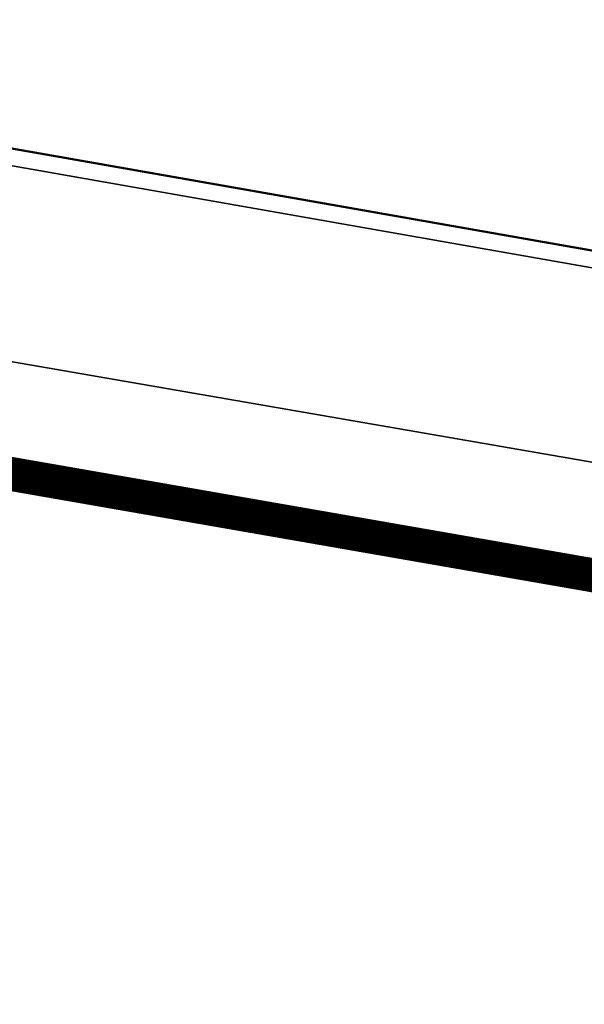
# Model space of a CAD drawing. Header units: metres. Extents: x 2514 to 227642, y 1683 to 852646.
# Tile 35 of 256: x 113582.14 to 113585.46, y 426392.83 to 426398.62. Entities that reach past the tile are written whole.
import ezdxf

# ---------------------------------------------------------------- set-up
doc = ezdxf.new("R2010")
doc.units = ezdxf.units.M
doc.linetypes.add('XX-CENTER', pattern=[8, 5, -1, 1, -1])
for name, color, linetype, lineweight in [('B-WE-GR-BEPLANTING_CULTUUR_HEESTERS-GV', 252, 'Continuous', 18), ('B-WE-OG-BEBOUWING-GV', 4, 'Continuous', 35), ('N-WE-KG-WERKGRENS-G', 7, 'XX-CENTER', 35), ('N-WE-VH-KANTOPSLUITING_ACHTERKANTBAND-G', 1, 'Continuous', 50), ('N-WE-VH-KANTOPSLUITING_GAZONBAND-G', 1, 'Continuous', 35)]:
    doc.layers.add(name, color=color, linetype=linetype, lineweight=lineweight)

msp = doc.modelspace()

# ---------------------------------------------------------------- linework, layer by layer
at = {"layer": 'B-WE-GR-BEPLANTING_CULTUUR_HEESTERS-GV', "ltscale": 0.2}
msp.add_lwpolyline([(113582.0730000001, 426399.8630000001), (113579.7100000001, 426403.1990000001), (113576.5770000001, 426400.8890000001), (113576.1410000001, 426401.4680000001), (113575.5320000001, 426397.9560000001), (113575.8970000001, 426397.8970000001), (113575.8630000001, 426397.6900000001), (113603.3740000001, 426392.9210000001), (113603.4970000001, 426393.0920000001), (113604.1300000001, 426396.3900000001), (113602.3030000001, 426399.1880000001), (113598.9850000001, 426396.9460000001), (113596.5770000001, 426400.3020000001), (113593.3650000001, 426397.9300000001), (113590.9900000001, 426401.1450000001), (113587.6830000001, 426398.8840000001), (113585.3810000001, 426402.1650000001)], close=True, dxfattribs=at)
at = {"layer": 'B-WE-OG-BEBOUWING-GV'}
msp.add_lwpolyline([(113619.6200000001, 426388.2300000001), (113607.4520000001, 426390.3750000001), (113607.7930000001, 426392.3470000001), (113607.5340000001, 426392.3850000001), (113607.4940000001, 426392.1180000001), (113603.8160000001, 426392.8630000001), (113603.8460000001, 426393.0310000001), (113603.4970000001, 426393.0920000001), (113603.3740000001, 426392.9210000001), (113575.8630000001, 426397.6900000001), (113575.8970000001, 426397.8970000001), (113575.5320000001, 426397.9560000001), (113571.3170000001, 426373.6400000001)], dxfattribs=at)
at = {"layer": 'N-WE-KG-WERKGRENS-G', "ltscale": 0.5, "const_width": 0.2, "flags": 128}
msp.add_lwpolyline([(113539.652279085, 426425.5412106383), (113533.0340909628, 426426.5791235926), (113512.9782457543, 426310.8847958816), (113509.1064324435, 426305.0945293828), (113507.0385492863, 426292.7302907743), (113504.7284924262, 426279.3961117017), (113497.9494003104, 426267.3921159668), (113491.7208633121, 426263.9048379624), (113496.1355920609, 426256.3650487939), (113502.4347103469, 426260.0533347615, -0.182231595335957), (113509.8381920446, 426261.3180978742, -0.1265435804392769), (113516.6420836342, 426258.0895188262), (113523.8278889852, 426262.8288429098), (113521.6679732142, 426266.1037264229), (113525.9803435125, 426265.333951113), (113539.2905981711, 426339.571103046), (113541.8631476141, 426353.1057901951), (113543.7162205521, 426365.7201010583), (113550.1777698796, 426401.9050045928), (113551.5469573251, 426409.7795206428), (113574.5526975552, 426405.7343493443), (113573.156648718, 426397.5063470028), (113607.197894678, 426391.5727975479), (113606.9142502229, 426389.9455067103), (113619.1620951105, 426387.8447471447), (113613.6087416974, 426356.274736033), (113601.1821113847, 426358.275508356), (113600.8450975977, 426356.1823437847), (113597.954214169, 426356.6477957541), (113593.5617591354, 426350.5466004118), (113574.969947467, 426354.0026656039), (113574.3273543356, 426350.5458527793), (113615.6336975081, 426343.6905546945), (113593.5702554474, 426263.6985742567, 0.3569730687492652), (113596.5830726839, 426256.8902831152), (113595.2709839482, 426248.6984516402), (113599.4871594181, 426248.0231452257), (113601.0536825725, 426254.867526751), (113602.7197240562, 426255.8687238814), (113636.9005713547, 426249.8431640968), (113711.2389803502, 426237.2511108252), (113711.0777687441, 426236.3496679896), (113716.5261442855, 426235.5332054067), (113716.6852635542, 426236.5950318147), (113718.511701, 426236.321332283), (113734.1034403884, 426277.3534650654), (113735.8654120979, 426278.6174472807), (113776.1818243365, 426271.5747338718), (113774.5638994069, 426262.9961682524), (113804.2562043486, 426257.9996471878), (113798.2735707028, 426223.7590290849), (113796.4691464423, 426212.7429524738), (113816.7165562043, 426209.188839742), (113821.5323373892, 426236.9789968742), (113822.4490687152, 426236.8201356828), (113823.38833277, 426242.0342413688), (113822.1323202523, 426242.2604982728), (113830.1083612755, 426272.9398445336), (113832.685215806, 426287.5706428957), (113850.9831861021, 426284.5433071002), (113878.7994393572, 426279.9897636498), (113865.1983636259, 426203.1315663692), (113884.2455567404, 426200.0972019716), (113884.4584503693, 426196.3744948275), (113883.4462890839, 426190.3971485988), (113921.2140000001, 426183.9780000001), (113921.481976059, 426185.3275854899), (113923.7777291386, 426184.8717367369), (113926.2232249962, 426198.0930685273), (113928.4491152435, 426210.7447915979), (113964.9069031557, 426204.420211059), (113960.4060152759, 426178.6016884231), (113963.5606829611, 426178.1335564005), (113967.734234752, 426203.4009414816), (113997.5153878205, 426198.1933851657), (113998.7020368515, 426198.0055080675), (113998.9570123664, 426199.6159568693), (114022.3754448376, 426195.6334693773), (114018.2607056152, 426170.6206087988), (114024.1765174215, 426169.6474285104), (114029.0852568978, 426200.3945424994), (114026.4476302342, 426200.7179957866), (114031.4993138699, 426230.0875903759), (114054.4400266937, 426226.247727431), (114057.4768892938, 426225.6957474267), (114056.840923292, 426222.1968138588), (114059.9608219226, 426221.6264026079), (114065.6499488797, 426244.3542597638), (114035.5896716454, 426249.2175020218), (114041.1837957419, 426283.3985683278), (114056.0732291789, 426280.708981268), (114056.7206299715, 426283.6982477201), (114042.1852910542, 426286.163808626), (114046.9153247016, 426313.1603005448), (114065.3402521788, 426310.078427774), (114066.4022349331, 426316.8040441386), (114058.9155967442, 426317.8790328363), (114056.3003604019, 426327.3435905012), (114067.790207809, 426392.7723291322), (114039.1454551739, 426397.9085126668), (113967.8045218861, 426410.126775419), (113958.5803724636, 426362.9094672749), (114027.8585571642, 426351.3923301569), (114036.5560651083, 426349.8263668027), (114034.3171222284, 426336.7938232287), (114032.0431370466, 426337.1942331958), (114031.4974643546, 426333.9472217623), (114035.3431823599, 426333.2826994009), (114031.4092491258, 426310.1622626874), (113989.981836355, 426317.4523253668), (113994.2103992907, 426340.5503829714), (114008.8701171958, 426338.0226935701), (114009.5246668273, 426341.4332813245), (113875.2078471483, 426365.5126336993)], format="xyb", dxfattribs=at)
at = {"layer": 'N-WE-VH-KANTOPSLUITING_ACHTERKANTBAND-G', "ltscale": 0.2}
msp.add_lwpolyline([(113603.1518683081, 426396.9227913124), (113602.6794414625, 426394.2398120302), (113574.3823791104, 426399.2224415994), (113574.8345902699, 426401.888477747)], close=True, dxfattribs=at)
at = {"layer": 'N-WE-VH-KANTOPSLUITING_GAZONBAND-G', "ltscale": 0.2}
msp.add_lwpolyline([(113603.2677068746, 426397.004003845), (113602.7605848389, 426394.1239856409), (113574.2671688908, 426399.141189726), (113574.7528150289, 426402.0043436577), (113603.2687629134, 426397.0038186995)], dxfattribs=at)

doc.saveas('drawing.dxf')
